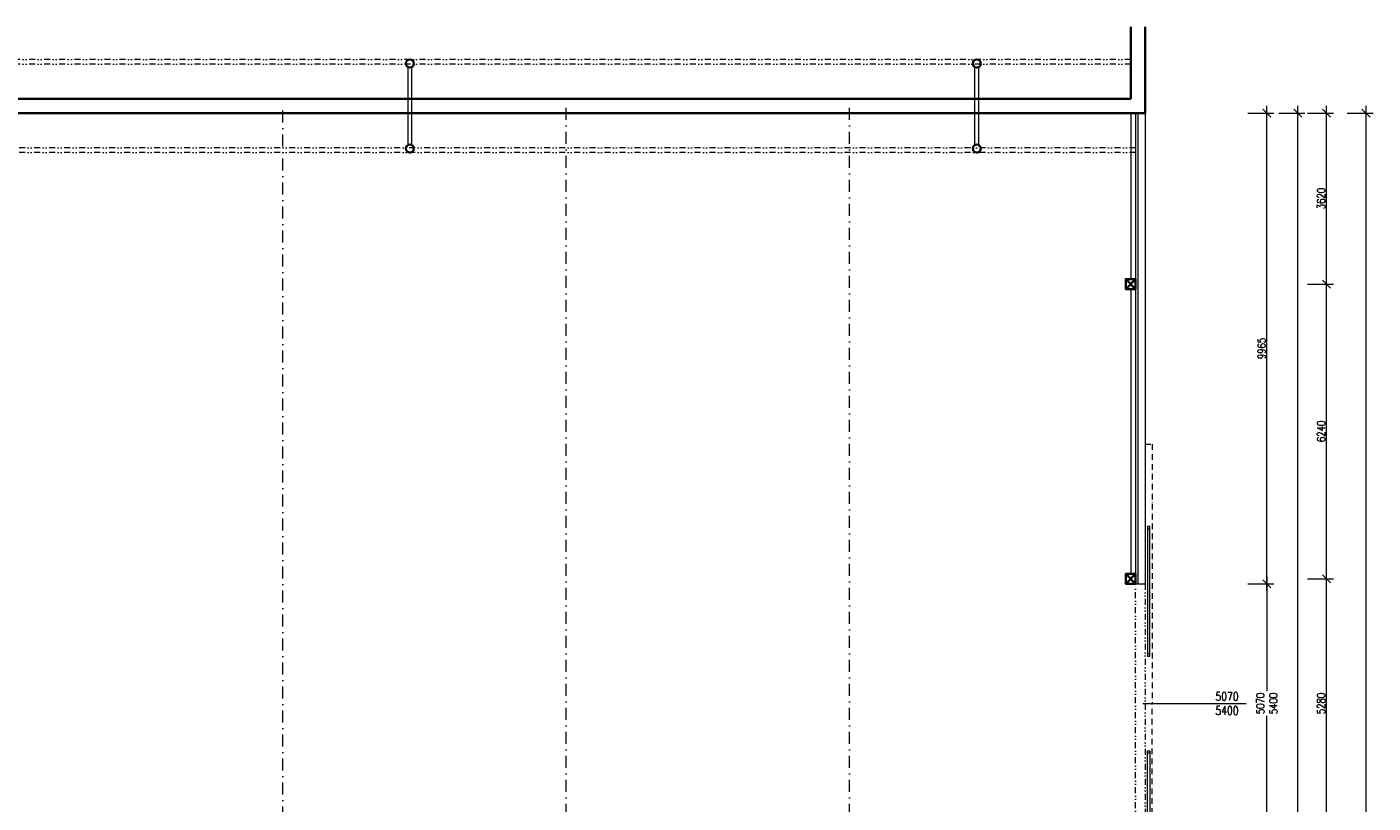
# Model space of a CAD drawing. Header units: millimetres. Extents: x -485339 to 286898, y -1189934 to 1602269.
# Tile 184 of 230: x -67295 to -38799, y -582373 to -565940. Entities that reach past the tile are written whole.
import ezdxf

# ---------------------------------------------------------------- set-up
doc = ezdxf.new("R2010")
doc.units = ezdxf.units.MM
doc.header["$LTSCALE"] = 10
for name, pattern in [('ACAD_ISO12W100', [21, 12, -3, 0, -3, 0, -3]), ('DASHDOT', [25.4, 12.7, -6.35, 0, -6.35]), ('DĚLICÍ2', [15.875, 6.35, -3.175, 0, -3.175, 0, -3.175])]:
    doc.linetypes.add(name, pattern=pattern)
doc.layers.get('Defpoints').update_dxf_attribs({"lineweight": 0})
for name, color, linetype, lineweight in [('St__otvory_dveře', 40, 'Continuous', 18), ('St_kóty', 132, 'Continuous', 18), ('St_lehký obvodový plášť', 152, 'Continuous', 18), ('St_popis_otvory', 40, 'Continuous', 18), ('St_sloupy_konstrukce haly', 5, 'Continuous', 35), ('St_sloupy_opláštění_půdorys', 25, 'Continuous', 35), ('St_čáry_nad', 250, 'DĚLICÍ2', 18), ('St_čáry_obrys', 5, 'Continuous', 35), ('St_čáry_osy', 250, 'DASHDOT', 18), ('St_čáry_plné', 250, 'Continuous', 18)]:
    doc.layers.add(name, color=color, linetype=linetype, lineweight=lineweight)
doc.styles.get("Standard").update_dxf_attribs({"font": 'simplex.shx', "width": 0.8})
doc.dimstyles.new('stavebníM100', dxfattribs={"dimtxt": 165, "dimasz": 170, "dimexe": 150, "dimexo": 100, "dimgap": 30, "dimtad": 1, "dimdec": 0, "dimtxsty": 'Standard', "dimblk": 'OBLIQUE', "dimcen": -2.5, "dimdle": 150, "dimclrd": 256, "dimclre": 256, "dimclrt": 256, "dimadec": 4, "dimazin": 0, "dimtfac": 1, "dimtdec": 0, "dimtmove": 2, "dimatfit": 3, "dimldrblk": 'OBLIQUE', "dimfxl": 400, "dimfxlon": 1, "dimlwd": -1, "dimlwe": -1, "dimarcsym": 0})

# ---------------------------------------------------------------- blocks, each defined once
blk = doc.blocks.new('G$CD8A98CDB')
at = {"layer": 'St_sloupy_konstrukce haly', "color": 250, "lineweight": 18, "ltscale": 2}
for points in [[(-825, 0), (825, 0)], [(-825, -80), (825, -80)]]:
    blk.add_lwpolyline(points, dxfattribs=at)
at = {"layer": 'St_sloupy_konstrukce haly', "ltscale": 2}
for centre in [(-900, -40), (900, -40)]:
    blk.add_circle(centre, 85, dxfattribs=at)
blk = doc.blocks.new('G$C0F2906C7')
at = {"layer": 'St_sloupy_opláštění_půdorys', "ltscale": 2}
blk.add_lwpolyline([(-105, -105), (105, -105), (105, 105), (-105, 105)], close=True, dxfattribs=at)
for points in [[(-105, 105), (105, -105)], [(105, 105), (-105, -105)]]:
    blk.add_lwpolyline(points, dxfattribs=at)
blk = doc.blocks.new('G$C0EBC1439')
at = {"layer": 'St__otvory_dveře', "color": 0, "linetype": 'ACAD_ISO12W100'}
for points in [[(0, 5490), (150, 5490), (150, 0)], [(0, -5490), (150, -5490), (150, 0)]]:
    blk.add_lwpolyline(points, dxfattribs=at)
at = {"layer": 'St__otvory_dveře', "color": 0}
for points in [[(50, 1000), (100, 1000), (100, 3750), (50, 3750)], [(50, 3700), (100, 3700), (100, 3750), (50, 3750)], [(50, 1000), (100, 1000), (100, 1050), (50, 1050)], [(50, -1000), (100, -1000), (100, -3750), (50, -3750)], [(50, -1000), (100, -1000), (100, -1050), (50, -1050)], [(50, -3700), (100, -3700), (100, -3750), (50, -3750)]]:
    blk.add_lwpolyline(points, close=True, dxfattribs=at)
blk = doc.blocks.new('_OBLIQUE')
at = {"color": 0, "linetype": 'ByBlock'}
blk.add_line((-0.5, -0.5), (0.5, 0.5), dxfattribs=at)
blk = doc.blocks.new('*D4128')
at = {"layer": 'Defpoints', "color": 0}
for p in [(-43625, -577729), (-41047, -577729), (-43625, -582799)]:
    blk.add_point(p, dxfattribs=at)
at = {"layer": 'St_kóty'}
for p, q in [((-41047, -577579), (-41047, -580002)), ((-41447, -577729), (-40897, -577729)), ((-41047, -582949), (-41047, -580527)), ((-41447, -582799), (-40897, -582799))]:
    blk.add_line(p, q, dxfattribs=at)
at = {"layer": 'St_kóty', "linetype": 'ByBlock', "xscale": 170, "yscale": 170, "zscale": 170}
for p, rotation in [((-41047, -577729), 90), ((-41047, -582799), 270)]:
    blk.add_blockref('_OBLIQUE', p, dxfattribs=dict(at, rotation=rotation))
at = {"layer": 'St_kóty', "insert": (-41047, -580264), "char_height": 165, "attachment_point": 5, "rotation": 90}
blk.add_mtext('5070\\P5400', dxfattribs=at)
blk = doc.blocks.new('*D4129')
at = {"layer": 'Defpoints', "color": 0}
for p in [(-43625, -567764), (-41047, -567764), (-43625, -577729)]:
    blk.add_point(p, dxfattribs=at)
at = {"layer": 'St_kóty'}
for p, q in [((-41047, -577879), (-41047, -567614)), ((-41447, -567764), (-40897, -567764)), ((-41447, -577729), (-40897, -577729))]:
    blk.add_line(p, q, dxfattribs=at)
at = {"layer": 'St_kóty', "linetype": 'ByBlock', "xscale": 170, "yscale": 170, "zscale": 170}
for p, rotation in [((-41047, -567764), 90), ((-41047, -577729), 270)]:
    blk.add_blockref('_OBLIQUE', p, dxfattribs=dict(at, rotation=rotation))
at = {"layer": 'St_kóty', "insert": (-41159, -572747), "char_height": 165, "attachment_point": 5, "rotation": 90}
blk.add_mtext('9965', dxfattribs=at)
blk = doc.blocks.new('*D4131')
at = {"layer": 'Defpoints', "color": 0}
for p in [(-43625, -567764), (-40393, -567764), (-59739, -616900)]:
    blk.add_point(p, dxfattribs=at)
at = {"layer": 'St_kóty'}
for p, q in [((-40393, -617050), (-40393, -567614)), ((-40793, -567764), (-40243, -567764)), ((-40793, -616900), (-40243, -616900))]:
    blk.add_line(p, q, dxfattribs=at)
at = {"layer": 'St_kóty', "linetype": 'ByBlock', "xscale": 170, "yscale": 170, "zscale": 170}
for p, rotation in [((-40393, -567764), 90), ((-40393, -616900), 270)]:
    blk.add_blockref('_OBLIQUE', p, dxfattribs=dict(at, rotation=rotation))
at = {"layer": 'St_kóty', "insert": (-40506, -592332), "char_height": 165, "attachment_point": 5, "rotation": 90}
blk.add_mtext('49136', dxfattribs=at)
blk = doc.blocks.new('*D4140')
at = {"layer": 'Defpoints', "color": 0}
for p in [(-43930, -577624), (-39785, -577624), (-43930, -582904)]:
    blk.add_point(p, dxfattribs=at)
at = {"layer": 'St_kóty'}
for p, q in [((-39785, -583054), (-39785, -577474)), ((-40185, -577624), (-39635, -577624)), ((-40185, -582904), (-39635, -582904))]:
    blk.add_line(p, q, dxfattribs=at)
at = {"layer": 'St_kóty', "xscale": 170, "yscale": 170, "zscale": 170}
for p, rotation in [((-39785, -577624), 90), ((-39785, -582904), 270)]:
    blk.add_blockref('_OBLIQUE', p, dxfattribs=dict(at, rotation=rotation))
at = {"layer": 'St_kóty', "insert": (-39898, -580264), "char_height": 165, "attachment_point": 5, "rotation": 90}
blk.add_mtext('5280', dxfattribs=at)
blk = doc.blocks.new('*D4141')
at = {"layer": 'Defpoints', "color": 0}
for p in [(-43930, -571384), (-39785, -571384), (-43930, -577624)]:
    blk.add_point(p, dxfattribs=at)
at = {"layer": 'St_kóty'}
for p, q in [((-39785, -577774), (-39785, -571234)), ((-40185, -571384), (-39635, -571384)), ((-40185, -577624), (-39635, -577624))]:
    blk.add_line(p, q, dxfattribs=at)
at = {"layer": 'St_kóty', "xscale": 170, "yscale": 170, "zscale": 170}
for p, rotation in [((-39785, -571384), 90), ((-39785, -577624), 270)]:
    blk.add_blockref('_OBLIQUE', p, dxfattribs=dict(at, rotation=rotation))
at = {"layer": 'St_kóty', "insert": (-39898, -574504), "char_height": 165, "attachment_point": 5, "rotation": 90}
blk.add_mtext('6240', dxfattribs=at)
blk = doc.blocks.new('*D4142')
at = {"layer": 'Defpoints', "color": 0}
for p in [(-43625, -567764), (-39785, -567764), (-43930, -571384)]:
    blk.add_point(p, dxfattribs=at)
at = {"layer": 'St_kóty'}
for p, q in [((-39785, -571534), (-39785, -567614)), ((-40185, -567764), (-39635, -567764)), ((-40185, -571384), (-39635, -571384))]:
    blk.add_line(p, q, dxfattribs=at)
at = {"layer": 'St_kóty', "xscale": 170, "yscale": 170, "zscale": 170}
for p, rotation in [((-39785, -567764), 90), ((-39785, -571384), 270)]:
    blk.add_blockref('_OBLIQUE', p, dxfattribs=dict(at, rotation=rotation))
at = {"layer": 'St_kóty', "insert": (-39898, -569574), "char_height": 165, "attachment_point": 5, "rotation": 90}
blk.add_mtext('3620', dxfattribs=at)
blk = doc.blocks.new('*D4143')
at = {"layer": 'Defpoints', "color": 0}
for p in [(-43625, -567764), (-59725, -635319), (-38949, -635319)]:
    blk.add_point(p, dxfattribs=at)
at = {"layer": 'St_kóty'}
for p, q in [((-38949, -567614), (-38949, -635469)), ((-39349, -567764), (-38799, -567764)), ((-39349, -635319), (-38799, -635319))]:
    blk.add_line(p, q, dxfattribs=at)
at = {"layer": 'St_kóty', "linetype": 'ByBlock', "xscale": 170, "yscale": 170, "zscale": 170}
for p, rotation in [((-38949, -567764), 90), ((-38949, -635319), 270)]:
    blk.add_blockref('_OBLIQUE', p, dxfattribs=dict(at, rotation=rotation))
at = {"layer": 'St_kóty', "insert": (-39061, -601542), "char_height": 165, "attachment_point": 5, "rotation": 90}
blk.add_mtext('67555', dxfattribs=at)

msp = doc.modelspace()

# ---------------------------------------------------------------- linework, layer by layer
at = {"layer": 'St_lehký obvodový plášť', "ltscale": 2}
for points in [[(-43825.2, -567764.4), (-43825.2, -577729.2)], [(-43775.2, -567764.4), (-43775.2, -577729.2)]]:
    msp.add_lwpolyline(points, dxfattribs=at)
at = {"layer": 'St_popis_otvory'}
msp.add_lwpolyline([(-43675.2, -580264.2), (-41484.6, -580264.2)], dxfattribs=at)
at = {"layer": 'St_čáry_nad', "ltscale": 2}
for points in [[(-43925.2, -566629.7), (-139882.7, -566629.7)], [(-43925.2, -566729.7), (-139882.7, -566729.7)], [(-43825.2, -568501.7), (-139882.7, -568501.7)], [(-43825.2, -568601.7), (-139882.7, -568601.7)], [(-43825.2, -582799.2), (-43825.2, -577729.2)], [(-43625.1, -577729.2), (-43625.2, -582799.2)]]:
    msp.add_lwpolyline(points, dxfattribs=at)
at = {"layer": 'St_čáry_obrys', "ltscale": 2}
for points in [[(-43925.2, -567464.4), (-43925.2, -565940.2)], [(-43625.2, -567764.4), (-43625.2, -565940.2)], [(-140154.9, -567464.4), (-43925.2, -567464.4)], [(-140454.9, -567764.4), (-43625.2, -567764.4)]]:
    msp.add_lwpolyline(points, dxfattribs=at)
at = {"layer": 'St_čáry_osy', "ltscale": 2}
for points in [[(-61879.9, -615724.2), (-61879.9, -567627.2)], [(-55879.9, -616684.8), (-55879.9, -567627.2)], [(-49879.9, -616684.8), (-49879.9, -567627.2)]]:
    msp.add_lwpolyline(points, dxfattribs=at)
at = {"layer": 'St_čáry_plné', "ltscale": 2}
for points in [[(-43725.2, -567614.4), (-43725.1, -567614.4)], [(-43925.2, -567764.4), (-43925.2, -571279.2)], [(-43625.2, -567764.4), (-43625.2, -577729.2)], [(-43925.2, -571489.2), (-43925.2, -577519.2)], [(-43825.2, -577729.2), (-43625.1, -577729.2)]]:
    msp.add_lwpolyline(points, dxfattribs=at)

# ---------------------------------------------------------------- block references
at = {"layer": 'St__otvory_dveře'}
msp.add_blockref('G$C0EBC1439', (-43625.2, -580264.2), dxfattribs=at)
at = {"layer": 'St_sloupy_konstrukce haly', "ltscale": 2, "rotation": 90}
for p in [(-59227.7, -567614.7), (-47227.7, -567614.7)]:
    msp.add_blockref('G$CD8A98CDB', p, dxfattribs=at)
at = {"layer": 'St_sloupy_opláštění_půdorys', "ltscale": 2, "rotation": 90}
for p in [(-43930.2, -571384.2), (-43930.2, -577624.2)]:
    msp.add_blockref('G$C0F2906C7', p, dxfattribs=at)

# ---------------------------------------------------------------- texts
at = {"layer": 'St_popis_otvory', "insert": (-41891.1, -580264.2), "char_height": 180, "width": 1342.526, "attachment_point": 5}
msp.add_mtext('5070\\P5400', dxfattribs=at)

# ---------------------------------------------------------------- dimensions: what is measured, and where the dimension line sits
at = {"layer": 'St_kóty'}
for base, p1, p2, picture, middle in [((-40393.4, -567764.4), (-59739.4, -616900.1), (-43625.2, -567764.4), '*D4131', (-40505.9, -592332.3)), ((-38948.9, -635319.2), (-43625.2, -567764.4), (-59724.9, -635319.2), '*D4143', (-39061.4, -601541.8)), ((-39785.1, -567764.4), (-43930.2, -571384.2), (-43625.2, -567764.4), '*D4142', (-39897.6, -569574.3)), ((-41046.9, -567764.4), (-43625.2, -577729.2), (-43625.2, -567764.4), '*D4129', (-41159.4, -572746.8)), ((-39785.1, -571384.2), (-43930.2, -577624.2), (-43930.2, -571384.2), '*D4141', (-39897.6, -574504.2)), ((-39785.1, -577624.2), (-43930.2, -582904.2), (-43930.2, -577624.2), '*D4140', (-39897.6, -580264.2))]:
    dim = msp.add_linear_dim(base=base, p1=p1, p2=p2, angle=90, dimstyle='stavebníM100', dxfattribs=at)
    dim.commit()
    dim.dimension.update_dxf_attribs({"geometry": picture, "text_midpoint": middle})
dim = msp.add_linear_dim(base=(-41046.9, -577729.2), p1=(-43625.2, -582799.2), p2=(-43625.2, -577729.2), angle=90, text='<>\\P5400', dimstyle='stavebníM100', override={"dimtxsty": 'Standard'}, dxfattribs=at)
dim.commit()
dim.dimension.update_dxf_attribs({"geometry": '*D4128', "text_midpoint": (-41046.9, -580264.2), "dimtype": 160})

doc.saveas('drawing.dxf')
